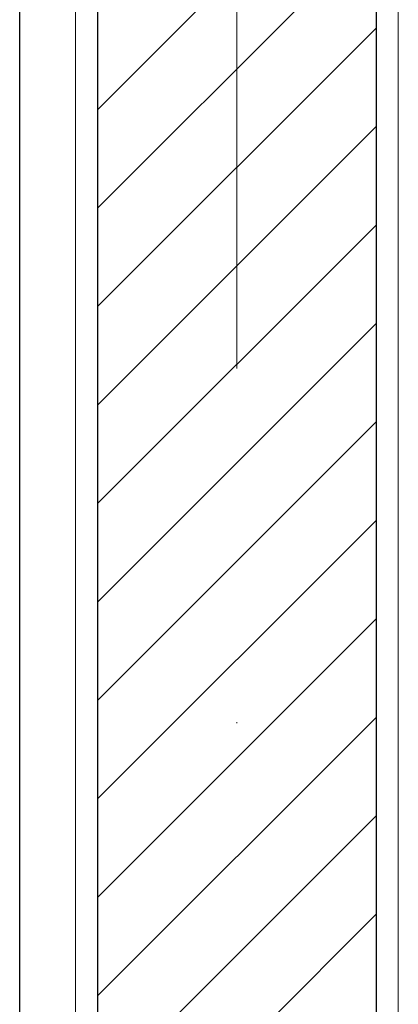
# Model space of a CAD drawing. Header units: metres. Extents: x 10441 to 19716, y -6570 to 1447.
# Tile 92 of 136: x 17062 to 17096, y -3196 to -3108. Entities that reach past the tile are written whole.
import ezdxf
from ezdxf.enums import TextEntityAlignment as Align

# ---------------------------------------------------------------- set-up
doc = ezdxf.new("R2010")
doc.units = ezdxf.units.M
doc.header["$MEASUREMENT"] = 0
doc.linetypes.add('DASHDOT', pattern=[25.4, 12.7, -6.35, 0, -6.35])
for name, color, linetype, lineweight in [('#elektryczne', 8, 'Continuous', 20), ('A_HACZE', 8, 'Continuous', 5), ('A_OSIE', 8, 'Continuous', 13), ('A_OZACZENIE DRZWI', 8, 'Continuous', 13), ('A_OZNACZENIA OKIEN', 8, 'Continuous', 13), ('A_PROJEKTOWANE ŚCIANY MUROWANE NOŚNE', 8, 'Continuous', 30), ('A_TYNK', 8, 'Continuous', 5), ('EB_CCTV', 4, 'Continuous', 5)]:
    doc.layers.add(name, color=color, linetype=linetype, lineweight=lineweight)
doc.styles.add('m1_romans', font='romans.shx', dxfattribs={"width": 0.8})

# ---------------------------------------------------------------- blocks, each defined once
blk = doc.blocks.new('podkład')
at = {"layer": 'A_HACZE', "color": 8, "linetype": 'Continuous'}
for p, q in [((12911.301, -846.372), (12886.301, -871.372)), ((12911.301, -855.211), (12886.301, -880.211)), ((12911.301, -864.05), (12886.301, -889.05)), ((12911.301, -872.889), (12886.301, -897.889)), ((12911.301, -881.727), (12886.301, -906.727)), ((12911.301, -890.566), (12886.301, -915.566)), ((12911.301, -899.405), (12886.301, -924.405)), ((12911.301, -908.244), (12886.301, -933.244)), ((12911.301, -917.083), (12886.301, -942.083)), ((12911.301, -925.922), (12886.301, -950.922)), ((12911.301, -934.76), (12886.301, -959.76)), ((12911.301, -943.599), (12886.301, -968.599))]:
    blk.add_line(p, q, dxfattribs=at)
at = {"layer": 'A_OSIE', "color": 8, "linetype": 'DASHDOT', "ltscale": 5}
blk.add_line((12898.801, -449.792), (12898.801, -2335.96), dxfattribs=at)
at = {"layer": 'A_PROJEKTOWANE ŚCIANY MUROWANE NOŚNE', "color": 8}
for p, q in [((12911.301, -759.488), (12911.301, -1094.726)), ((12886.301, -763.188), (12886.301, -1094.726))]:
    blk.add_line(p, q, dxfattribs=at)
at = {"layer": 'A_TYNK', "color": 8}
for p, q in [((12913.301, -1094.726), (12913.301, -761.213)), ((12884.301, -1094.726), (12884.301, -765.506))]:
    blk.add_line(p, q, dxfattribs=at)
at = {"layer": 'A_OZACZENIE DRZWI', "color": 8, "ltscale": 0.1, "style": 'm1_romans', "width": 0.8}
for rotation, p in [(98.48606, (12735.073, -773.135)), (359.99999, (12573.801, -1012.699)), (89.99999, (11565.286, -1150.141)), (89.99999, (11872.286, -1150.141)), (89.99999, (12230.03, -1245.641)), (89.99999, (12385.875, -1249.441)), (89.99999, (11565.286, -1370.894)), (89.99999, (11872.286, -1370.894)), (89.99999, (12230.03, -1370.894)), (89.99999, (12389.301, -1370.894)), (89.99999, (11748.794, -1556.148)), (89.99999, (11986.603, -1556.148)), (89.99999, (12389.301, -1556.148)), (359.99999, (12235.051, -1664.2)), (359.99999, (12235.051, -1880.2)), (89.99999, (11745.781, -2001.941))]:
    blk.add_attdef('SZEROKOSC', text='', height=10, rotation=rotation, dxfattribs=at).set_placement(p, align=Align.BOTTOM_CENTER)
for rotation, p in [(98.48606, (12738.555, -773.475)), (359.99999, (12572.951, -1016.093)), (89.99999, (11568.68, -1150.991)), (89.99999, (11875.68, -1150.991)), (89.99999, (12233.423, -1246.491)), (89.99999, (12389.268, -1250.291)), (89.99999, (11568.68, -1371.744)), (89.99999, (11875.68, -1371.744)), (89.99999, (12233.424, -1371.744)), (89.99999, (12392.695, -1371.744)), (89.99999, (11752.187, -1556.998)), (89.99999, (11989.997, -1556.998)), (89.99999, (12392.695, -1556.998)), (359.99999, (12234.201, -1667.593)), (359.99999, (12234.201, -1883.593)), (89.99999, (11749.175, -2002.791))]:
    blk.add_attdef('WYSOKOSC', text='', height=10, rotation=rotation, dxfattribs=at).set_placement(p, align=Align.TOP_CENTER)
at = {"layer": 'A_OZNACZENIA OKIEN', "color": 8, "ltscale": 0.1, "style": 'm1_romans', "width": 0.8}
for rotation, p in [(278.86761, (13403.276, -587.565)), (278.86761, (13013.44, -645.269)), (278.86761, (12475.303, -724.921)), (278.86761, (12253.717, -757.72)), (0.00001, (14011.092, -903.425)), (278.86761, (11051.11, -935.724)), (278.86761, (10670.259, -992.094)), (0.00001, (14011.092, -1578.093)), (89.99999, (10822.997, -2081.555)), (89.99999, (11207.997, -2081.555)), (89.99999, (11973.997, -2081.555)), (89.99999, (13179.195, -2081.555)), (89.99999, (13543.195, -2081.555))]:
    blk.add_attdef('WYSOKOSC', text='', height=10, rotation=rotation, dxfattribs=at).set_placement(p, align=Align.TOP_CENTER)
for rotation, p in [(278.86761, (13373.707, -593.039)), (278.86761, (12983.87, -650.743)), (278.86761, (12445.733, -730.395)), (278.86761, (12224.148, -763.194)), (0.00001, (14017.48, -900.031)), (278.86761, (11021.54, -941.198)), (278.86761, (10640.689, -997.568)), (0.00001, (14017.48, -1574.699)), (89.99999, (10819.603, -2080.704)), (89.99999, (11204.603, -2080.704)), (89.99999, (11970.603, -2080.704)), (89.99999, (13175.801, -2080.704)), (89.99999, (13539.801, -2080.704))]:
    blk.add_attdef('SZEROKOSC', text='', height=10, rotation=rotation, dxfattribs=at).set_placement(p, align=Align.BOTTOM_CENTER)

msp = doc.modelspace()

# ---------------------------------------------------------------- linework, layer by layer
at = {"layer": 'EB_CCTV', "color": 4, "linetype": 'Continuous', "lineweight": 30}
msp.add_lwpolyline([(17061.674, -3636.48), (17061.674, -3015.287)], dxfattribs=at)

# ---------------------------------------------------------------- block references
at = {"layer": '#elektryczne', "color": 8, "linetype": 'Continuous', "lineweight": 18}
msp.add_blockref('podkład', (4182.373, -2244.781), dxfattribs=at)

doc.saveas('drawing.dxf')
